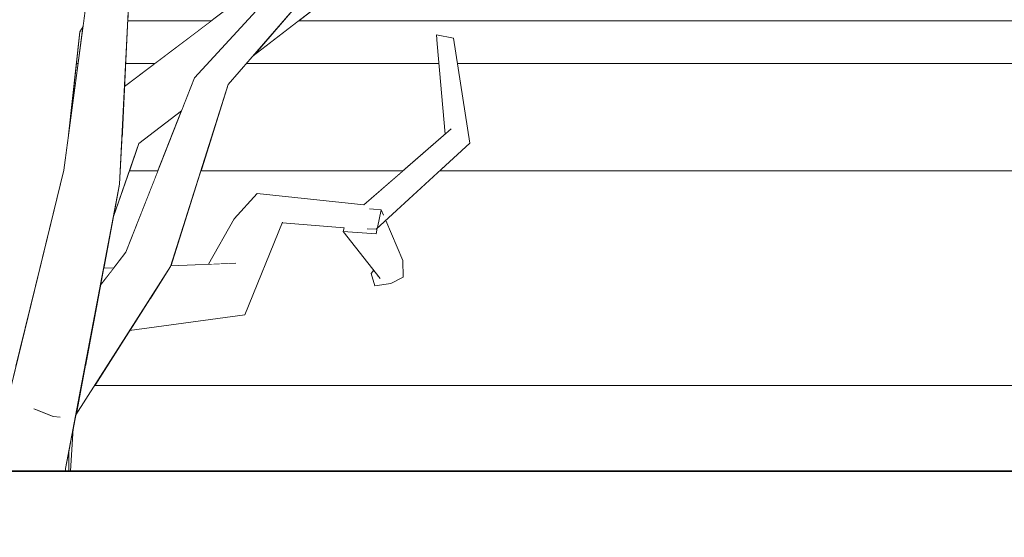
# Model space of a CAD drawing. Extents: x -289599 to -184549, y 66678 to 295474.
# Tile 121 of 256: x -267168 to -266939, y 71498 to 71619. Entities that reach past the tile are written whole.
import ezdxf

# ---------------------------------------------------------------- set-up
doc = ezdxf.new("R2010")
doc.units = 0
doc.header["$MEASUREMENT"] = 0
doc.linetypes.add('Wipeout_Contour', pattern=[1000, 0, -1000])
for name, color, linetype in [('arch drzewa', 8, 'Continuous'), ('Model stropy', 8, 'Continuous'), ('Model Ściany', 8, 'Continuous')]:
    doc.layers.add(name, color=color, linetype=linetype)
for name, color, linetype, lineweight in [('arch drzewa_Nr_Pióra__4', 8, 'Continuous', 9), ('Model stropy_Nr_Pióra__26', 8, 'Continuous', 35), ('Model Ściany_Nr_Pióra__7', 8, 'Continuous', 13)]:
    doc.layers.add(name, color=color, linetype=linetype, lineweight=lineweight)

msp = doc.modelspace()

# ---------------------------------------------------------------- wipeouts: each hides what was drawn before it
at = {"color": 254, "linetype": 'Wipeout_Contour', "lineweight": 0, "ltscale": 1295359.791166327}
msp.add_wipeout([(-267164.07, 71560.35), (-267170.12, 71547.64), (-267169.35, 71537.6), (-267163.61, 71560.9)], dxfattribs=at).dxf.layer = 'arch drzewa'
at = {"color": 254, "linetype": 'Wipeout_Contour', "lineweight": 0, "ltscale": 155815580.5429485}
msp.add_wipeout([(-266554.89, 73918.5), (-267404.89, 73918.5), (-267404.89, 71750.74), (-267394.05, 71748.38), (-267372.77, 71719.53), (-267373.64, 71718.42), (-267361.77, 71703.3), (-267362.86, 71707.49), (-267359.04, 71708.25), (-267358.29, 71705.38), (-267355.17, 71695.54), (-267346.43, 71685.62), (-267240.2, 71631.77), (-267227.65, 71618.5), (-267218.17, 71618.5), (-267220.21, 71620.82), (-267247.35, 71650.22), (-267302.21, 71663.9), (-267344.56, 71705.32), (-267344.38, 71705.62), (-267342.13, 71706.97), (-267301.15, 71667.98), (-267250.39, 71657.3), (-267251.23, 71718.8), (-267273.59, 71740.57), (-267303.22, 71763.94), (-267315.77, 71793.44), (-267312.12, 71795.22), (-267299.06, 71767.03), (-267278.28, 71751.59), (-267300.51, 71793.47), (-267299.07, 71794.08), (-267295.74, 71795.05), (-267269.02, 71744.71), (-267267.61, 71743.65), (-267242.21, 71719.01), (-267240.22, 71656.11), (-267209.85, 71623.74), (-267192.15, 71653.85), (-267191.46, 71694.71), (-267193.92, 71714.07), (-267240.91, 71785.35), (-267259.73, 71812.62), (-267259.88, 71812.93), (-267260.8, 71812.82), (-267270.86, 71824.37), (-267270.54, 71828.28), (-267284.76, 71838.86), (-267339.96, 71858.73), (-267360.22, 71897.52), (-267358.39, 71899.45), (-267355.97, 71898.67), (-267336.95, 71862.09), (-267284.5, 71844.32), (-267289.83, 71884.07), (-267289.74, 71884.6), (-267318.21, 71914.64), (-267315.25, 71916.35), (-267314.75, 71916.33), (-267285.4, 71886.11), (-267266.24, 71880.37), (-267263.37, 71892.41), (-267272.23, 71900.47), (-267271.16, 71917.53), (-267290.97, 71936.41), (-267293.6, 71962.94), (-267291, 71964.16), (-267288.75, 71963.13), (-267285.82, 71939.03), (-267270.75, 71924.2), (-267270.15, 71933.8), (-267268.22, 71934.27), (-267266.08, 71933.72), (-267266.79, 71920.31), (-267258.08, 71911.73), (-267250.14, 71948.8), (-267246.25, 71948.52), (-267246.21, 71946.67), (-267254.45, 71908.17), (-267252.47, 71906.21), (-267255.44, 71892.9), (-267227.55, 71869.33), (-267227.88, 71868.89), (-267227.73, 71868.84), (-267199.86, 71820.83), (-267198.77, 71802.23), (-267191.78, 71821.78), (-267221.92, 71864.2), (-267221.25, 71864.62), (-267218.99, 71865.53), (-267189.25, 71824.28), (-267188.66, 71858.3), (-267186.39, 71900.82), (-267222.82, 71986.56), (-267226.45, 71988.74), (-267224.64, 71990.83), (-267225.42, 71992.67), (-267229.06, 71999.34), (-267272.8, 72049.63), (-267294.95, 72051.63), (-267299.19, 72053.27), (-267330.73, 72076.07), (-267343.97, 72085.11), (-267390.39, 72099.59), (-267391.71, 72101.29), (-267389.57, 72103.42), (-267341.07, 72088.55), (-267328.2, 72079.46), (-267355.07, 72117.93), (-267355.02, 72119.18), (-267352.4, 72119.92), (-267325.31, 72083.33), (-267285.03, 72065.32), (-267313.51, 72104.32), (-267306.83, 72136.48), (-267310, 72141.1), (-267327.38, 72176.11), (-267325.58, 72177.05), (-267323.15, 72177.38), (-267308.13, 72149.23), (-267310.21, 72162.07), (-267306.83, 72162.95), (-267306.13, 72162.19), (-267303.17, 72145.56), (-267301.81, 72139.09), (-267289.28, 72122.03), (-267288.79, 72176.46), (-267286.85, 72176.89), (-267283.45, 72176.62), (-267284, 72114.84), (-267282.59, 72112.92), (-267248.87, 72053.1), (-267227.3, 72017.9), (-267229.32, 72048.9), (-267234.21, 72057.74), (-267236.98, 72061.01), (-267236.23, 72061.39), (-267250.28, 72086.77), (-267235.32, 72122.05), (-267228.73, 72157.87), (-267226.96, 72157.71), (-267226.37, 72157.6), (-267231.84, 72121.2), (-267245.33, 72088.35), (-267221.6, 72049.35), (-267221.55, 72048.99), (-267211.02, 72036.52), (-267224.99, 72066.7), (-267224.1, 72068.76), (-267220.34, 72068.94), (-267201.46, 72030.94), (-267205.13, 72046.01), (-267195.1, 72076.44), (-267196.57, 72076.37), (-267206.31, 72140.08), (-267220.79, 72182.17), (-267261.46, 72212.28), (-267294.12, 72221.23), (-267319.97, 72232.76), (-267344.72, 72248.99), (-267344.79, 72250.7), (-267342.36, 72251.89), (-267333.53, 72246.52), (-267331.86, 72248.22), (-267298.25, 72228.87), (-267290.01, 72225.52), (-267254.88, 72216.58), (-267222.76, 72193.85), (-267222.2, 72195.52), (-267234.49, 72228.61), (-267245.6, 72271.62), (-267248.78, 72301.27), (-267253.4, 72320.74), (-267256.92, 72334.03), (-267253.03, 72334.74), (-267252.42, 72333.68), (-267249.6, 72323.21), (-267243.96, 72304.25), (-267241.52, 72291.07), (-267237.66, 72316.17), (-267238.19, 72317.91), (-267243.11, 72323.08), (-267243.33, 72324.09), (-267240.09, 72325.73), (-267238.94, 72324.52), (-267238.64, 72324.84), (-267235.21, 72324.9), (-267233.47, 72318.76), (-267214.98, 72299.28), (-267212.2, 72333.19), (-267228.57, 72363.86), (-267226.03, 72365.13), (-267223.67, 72365.28), (-267206.11, 72332.9), (-267209.66, 72295.36), (-267181.01, 72258.39), (-267178.26, 72278.79), (-267178.28, 72280.56), (-267178.35, 72284.63), (-267179.79, 72286.84), (-267179.94, 72286.81), (-267180.16, 72287.39), (-267183.64, 72292.7), (-267184.72, 72299.54), (-267191.01, 72316.29), (-267194.12, 72352.21), (-267184.49, 72379.66), (-267181.78, 72379.12), (-267181.77, 72378.98), (-267190.2, 72352.49), (-267187.39, 72328.96), (-267186.13, 72329.22), (-267184.86, 72328.42), (-267179.85, 72303.15), (-267178.59, 72300.2), (-267179.23, 72341.99), (-267177.86, 72342.19), (-267175.84, 72342.16), (-267175.19, 72341.94), (-267175, 72335.45), (-267173.66, 72368.41), (-267171.45, 72368.51), (-267169.93, 72368.3), (-267170.4, 72322.65), (-267172.58, 72296.58), (-267157.45, 72312.87), (-267146.23, 72345.54), (-267142.87, 72345.09), (-267142.7, 72343.88), (-267152.89, 72309.78), (-267168.83, 72291.03), (-267169.46, 72282.3), (-267162.43, 72272.66), (-267162.33, 72257.61), (-267158.59, 72264.2), (-267152.34, 72309.05), (-267150.13, 72308.95), (-267148.64, 72308.74), (-267154.24, 72262.49), (-267162.27, 72247.35), (-267162.2, 72236.68), (-267135.6, 72265.25), (-267135.28, 72293), (-267131.42, 72293.3), (-267130.76, 72291.44), (-267131, 72270.18), (-267128.51, 72272.86), (-267122.12, 72299.75), (-267099.47, 72329.42), (-267097.98, 72329.77), (-267095.06, 72328.15), (-267116.44, 72300.44), (-267122.1, 72279.04), (-267096.71, 72303.64), (-267093.97, 72302.24), (-267092.55, 72300.96), (-267124.41, 72270.08), (-267124.47, 72270.11), (-267124.52, 72269.93), (-267131.09, 72262.5), (-267131.28, 72246.32), (-267091.76, 72275.06), (-267087.49, 72308.02), (-267082.99, 72307.8), (-267087.45, 72272.08), (-267129.48, 72240.53), (-267142.14, 72203.78), (-267139.97, 72201.92), (-267147.29, 72188.82), (-267148.25, 72186.05), (-267098.87, 72200.54), (-267078.78, 72244.31), (-267027.3, 72275.39), (-267024.95, 72273.24), (-267024.95, 72272.56), (-267073.28, 72242.57), (-267095.96, 72194.42), (-267152.29, 72175.83), (-267164.36, 72157.23), (-267164.31, 72155.32), (-267165.61, 72155.31), (-267166.47, 72153.98), (-267171.79, 72130.46), (-267171.79, 72129.72), (-267171.62, 72125.13), (-267168.64, 72128.16), (-267165.27, 72149.83), (-267163.68, 72151.86), (-267160.07, 72150.82), (-267162.38, 72127.73), (-267163.89, 72124.2), (-267171.23, 72114.39), (-267170.51, 72094.67), (-267170.45, 72094.54), (-267170.5, 72094.53), (-267169.08, 72055.64), (-267168.01, 72028.93), (-267166.71, 72022.75), (-267167.75, 72022.59), (-267166.11, 71981.58), (-267165.41, 71946.78), (-267160.96, 71940.17), (-267154.78, 71925.2), (-267157.32, 71971.72), (-267159.94, 72001.28), (-267163.82, 72055.82), (-267163.84, 72063.1), (-267164.32, 72077.48), (-267161.37, 72077.66), (-267160.94, 72076.85), (-267160.23, 72062.48), (-267159.66, 72054.84), (-267155.89, 72020.36), (-267152.04, 72041.87), (-267148.7, 72041.69), (-267146.72, 72041.2), (-267153.84, 72001.51), (-267153.6, 71999.34), (-267148.41, 71971.27), (-267141.73, 71910.81), (-267130.2, 71936.36), (-267124.65, 71946.44), (-267123.81, 71972.6), (-267099.22, 72018.98), (-267098.65, 72019.15), (-267098.69, 72019.63), (-267084.29, 72036.06), (-267073.32, 72053.32), (-267078.55, 72078.81), (-267075.93, 72079.42), (-267074.82, 72078.73), (-267070.47, 72057.8), (-267070.42, 72057.89), (-267056.61, 72091.8), (-267054.99, 72091.74), (-267051.8, 72090.79), (-267064.65, 72056.13), (-267068.73, 72049.4), (-267068.15, 72046.6), (-267077.33, 72035.21), (-267084.67, 72023.1), (-267062.19, 72029.47), (-267052.81, 72062.94), (-267048.42, 72062.22), (-267056.35, 72031.13), (-267054.58, 72031.63), (-267045.99, 72038.91), (-267032.16, 72051.01), (-267031.42, 72050.54), (-267020.35, 72062.61), (-267018.61, 72062.89), (-267015.99, 72061.06), (-267043.56, 72030.26), (-267052.71, 72027.73), (-267061.55, 72019.78), (-267080, 71992.99), (-267093.88, 71952.99), (-267084.28, 71961.07), (-267024.01, 71996.91), (-266998.65, 72044.15), (-266995.15, 72044.03), (-266993.91, 72042.09), (-267016.92, 71999.22), (-266957.08, 72017.32), (-266950.39, 72026.42), (-266930.3, 72054.71), (-266929.29, 72055.13), (-266926.46, 72053.39), (-266955.35, 72013.46), (-267019.39, 71992.96), (-267077.74, 71956.54), (-267099.7, 71936.7), (-267122.83, 71887.39), (-267126.74, 71865.63), (-267122.46, 71858.86), (-267124.14, 71868.46), (-267123.09, 71869.81), (-267120.43, 71869.49), (-267116.24, 71849), (-267114.26, 71845.88), (-267113.12, 71833.76), (-267112.64, 71831.42), (-267110.74, 71828.86), (-267105.17, 71849.14), (-267096.58, 71873.38), (-267095.7, 71875.13), (-267103.9, 71925.7), (-267100.53, 71926.23), (-267098.59, 71926.05), (-267091.65, 71883.21), (-267088.61, 71889.26), (-267081.24, 71913.31), (-267079.73, 71914.34), (-267076.87, 71912.94), (-267083.05, 71888.5), (-267089.79, 71871.89), (-267096.95, 71847.35), (-267104.1, 71819.91), (-267089.95, 71800.84), (-267077.85, 71836.95), (-267075.72, 71865.5), (-267049.63, 71904.05), (-267046.66, 71904.73), (-267045.7, 71902.48), (-267069.99, 71865.23), (-267070.6, 71836.16), (-267084.05, 71795.41), (-267080.14, 71787.89), (-267071.36, 71794.68), (-267054.59, 71808.43), (-267020.67, 71856.61), (-266986.06, 71878.82), (-266961.97, 71898.35), (-266959.13, 71896.29), (-266959.16, 71896.03), (-266960.68, 71894.8), (-266957.88, 71893.41), (-266958.11, 71891.29), (-267015.33, 71854.49), (-267048.81, 71806.87), (-267049.88, 71805.29), (-267051.19, 71803.49), (-267065.12, 71792.28), (-267077.11, 71782.06), (-267065.43, 71759.6), (-267041.15, 71802.36), (-267006.62, 71809.79), (-266983.4, 71843.27), (-266981.1, 71846.61), (-266980.61, 71847.28), (-266977.96, 71846.19), (-266980.37, 71842.76), (-267005.92, 71805.89), (-267036.06, 71799.94), (-267061.32, 71751.7), (-267059.69, 71748.58), (-267084.57, 71725.32), (-267053.86, 71730.73), (-267053.04, 71734.58), (-267021.97, 71756.89), (-267022.42, 71761.76), (-267023.39, 71770.12), (-267018.27, 71780.21), (-267014.6, 71780.62), (-267013.67, 71778.06), (-267017.46, 71767.62), (-267017.43, 71767.43), (-267016.39, 71760.9), (-267013.83, 71762.74), (-267011.35, 71761.13), (-267003.93, 71766.63), (-266968.16, 71773.45), (-266967.24, 71771.32), (-266967.8, 71770.63), (-267001.07, 71763.75), (-267015.13, 71753.08), (-267010.16, 71722.03), (-266957.77, 71737.3), (-266948.96, 71765.07), (-266943.45, 71764.4), (-266953.72, 71733.42), (-266957.11, 71732.26), (-266960.48, 71731.26), (-267010.07, 71715.44), (-267010.24, 71715.32), (-267010.34, 71714.69), (-267011.17, 71714.7), (-267050.84, 71688.31), (-267064.82, 71648.11), (-267103.31, 71618.5), (-266554.89, 71618.5), (-266554.89, 71746.14), (-266591.22, 71757.06), (-266615, 71786), (-266612.08, 71787.59), (-266610.19, 71788.38), (-266589.22, 71762.37), (-266564.6, 71755.4), (-266564.32, 71757.04), (-266563.13, 71758.14), (-266554.89, 71756.58)], dxfattribs=at).dxf.layer = 'Model Ściany'
at = {"color": 254, "linetype": 'Wipeout_Contour', "lineweight": 0, "ltscale": 1295367.048924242}
msp.add_wipeout([(-267156.76, 71593.08), (-267153.57, 71617.14), (-267154.3, 71615.93), (-267156.76, 71593.34)], dxfattribs=at).dxf.layer = 'Model Ściany'
at = {"color": 254, "linetype": 'Wipeout_Contour', "lineweight": 0, "ltscale": 2264272.251368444}
msp.add_wipeout([(-267155.84, 71523.57), (-267156.47, 71513.5), (-266299.98, 71513.5), (-266299.98, 71513.6), (-266312.32, 71533.5), (-267150.89, 71533.5), (-267155.25, 71526.68)], dxfattribs=at).dxf.layer = 'Model Ściany'

# ---------------------------------------------------------------- next in the draw order: wipeouts: each hides what was drawn before it
at = {"color": 254, "linetype": 'Wipeout_Contour', "lineweight": 0, "ltscale": 1295454.968528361}
msp.add_wipeout([(-267160.17, 71641.63), (-267177.29, 71641.28), (-267175.38, 71616.32), (-267174.85, 71618.96)], dxfattribs=at).dxf.layer = 'arch drzewa'
at = {"color": 254, "linetype": 'Wipeout_Contour', "lineweight": 0, "ltscale": 971521.416474}
msp.add_wipeout([(-267156.76, 71593.34), (-267156.92, 71591.92), (-267156.76, 71593.08)], dxfattribs=at).dxf.layer = 'arch drzewa'
at = {"color": 254, "linetype": 'Wipeout_Contour', "lineweight": 0, "ltscale": 1294718.365528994}
msp.add_wipeout([(-266429.89, 71513.5), (-267629.89, 71513.5), (-267629.89, 71363.5), (-266429.89, 71363.5)], dxfattribs=at).dxf.layer = 'Model stropy'
at = {"color": 254, "linetype": 'Wipeout_Contour', "lineweight": 0, "ltscale": 7447493.404961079}
msp.add_wipeout([(-267143.06, 71620.45), (-267143.15, 71618.5), (-267123.7, 71618.5), (-267096.18, 71639.34), (-267084.25, 71652.3), (-267081.11, 71651.65), (-267080.6, 71651.14), (-267073.64, 71656.42), (-267061.8, 71689.54), (-267062.51, 71689.74), (-267055.02, 71725.25), (-267092.9, 71717.53), (-267093.29, 71717.16), (-267119.48, 71673.71), (-267114.31, 71671.98), (-267090.4, 71681.77), (-267088.35, 71681.57), (-267087.61, 71679.79), (-267112.51, 71668.69), (-267116.15, 71668.4), (-267121.88, 71669.73), (-267141.07, 71637.89), (-267141.67, 71634.44)], dxfattribs=at).dxf.layer = 'Model Ściany'
at = {"color": 254, "linetype": 'Wipeout_Contour', "lineweight": 0, "ltscale": 5502415.48624022}
msp.add_wipeout([(-267142.72, 71546.3), (-267150.89, 71533.5), (-266479.89, 71533.5), (-266479.89, 71583.5), (-266529.89, 71583.5), (-267070.5, 71583.5), (-267083.04, 71571.97), (-267079.06, 71562.64), (-267078.97, 71558.72), (-267081.85, 71557.27), (-267085.6, 71556.67), (-267086.4, 71559.56), (-267085.87, 71560.31), (-267092.93, 71569.35), (-267092.74, 71570.23), (-267107.13, 71571.39), (-267115.85, 71549.97)], dxfattribs=at).dxf.layer = 'Model Ściany'

# ---------------------------------------------------------------- next in the draw order: wipeouts: each hides what was drawn before it
at = {"color": 254, "linetype": 'Wipeout_Contour', "lineweight": 0, "ltscale": 1295318.321977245}
msp.add_wipeout([(-267167.81, 71517.52), (-267167.5, 71513.5), (-267163.17, 71513.5), (-267163.22, 71514.71)], dxfattribs=at).dxf.layer = 'arch drzewa'
at = {"color": 254, "linetype": 'Wipeout_Contour', "lineweight": 0, "ltscale": 1295286.67057249}
msp.add_wipeout([(-267157.69, 71513.5), (-267156.91, 71513.5), (-267156.9, 71517.98), (-267157.63, 71514.13)], dxfattribs=at).dxf.layer = 'arch drzewa'
at = {"color": 254, "linetype": 'Wipeout_Contour', "lineweight": 0, "ltscale": 971477.776385}
msp.add_wipeout([(-267143.92, 71603.19), (-267123.7, 71618.5), (-267143.15, 71618.5)], dxfattribs=at).dxf.layer = 'Model Ściany'
at = {"color": 254, "linetype": 'Wipeout_Contour', "lineweight": 0, "ltscale": 1942934.648034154}
msp.add_wipeout([(-267148.78, 71560.8), (-267146.39, 71560.89), (-267143.58, 71564.56), (-267136.14, 71583.5), (-267142.78, 71583.5), (-267146.49, 71572.85)], dxfattribs=at).dxf.layer = 'Model Ściany'
at = {"color": 254, "linetype": 'Wipeout_Contour', "lineweight": 0, "ltscale": 2266542.864052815}
msp.add_wipeout([(-267126.14, 71583.5), (-267133.14, 71561.39), (-267124.31, 71561.73), (-267118.37, 71572.29), (-267112.96, 71578.19), (-267088.16, 71575.61), (-267079.07, 71583.5)], dxfattribs=at).dxf.layer = 'Model Ściany'

# ---------------------------------------------------------------- next in the draw order: wipeouts: each hides what was drawn before it
at = {"color": 254, "linetype": 'Wipeout_Contour', "lineweight": 0, "ltscale": 3238410.083340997}
msp.add_wipeout([(-267177.9, 71535.95), (-267178.02, 71513.5), (-267167.5, 71513.5), (-267167.81, 71517.52), (-267173.27, 71521.66), (-267169.35, 71537.6), (-267170.12, 71547.64), (-267176.56, 71535.8), (-267177.52, 71535.38), (-267177.88, 71535.65)], dxfattribs=at).dxf.layer = 'arch drzewa'
at = {"color": 254, "linetype": 'Wipeout_Contour', "lineweight": 0, "ltscale": 1295298.101230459}
msp.add_wipeout([(-267163.22, 71514.71), (-267163.17, 71513.5), (-267157.69, 71513.5), (-267157.63, 71514.13)], dxfattribs=at).dxf.layer = 'arch drzewa'
at = {"color": 254, "linetype": 'Wipeout_Contour', "lineweight": 0, "ltscale": 4208031.297523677}
msp.add_wipeout([(-267126.14, 71583.5), (-267079.07, 71583.5), (-267069.18, 71592.09), (-267071.04, 71613.11), (-267071.22, 71615.21), (-267067.27, 71614.42), (-267063.46, 71589.98), (-267070.5, 71583.5), (-266554.89, 71583.5), (-266554.89, 71618.5), (-267103.31, 71618.5), (-267113.93, 71610.34), (-267119.78, 71603.59)], dxfattribs=at).dxf.layer = 'Model Ściany'
at = {"color": 254, "linetype": 'Wipeout_Contour', "lineweight": 0, "ltscale": 1295281.874255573}
msp.add_wipeout([(-267142.78, 71583.5), (-267136.14, 71583.5), (-267130.65, 71597.47), (-267140.57, 71589.85)], dxfattribs=at).dxf.layer = 'Model Ściany'

# ---------------------------------------------------------------- next in the draw order: wipeouts: each hides what was drawn before it
at = {"color": 254, "linetype": 'Wipeout_Contour', "lineweight": 0, "ltscale": 971486.622746}
msp.add_wipeout([(-267145.06, 71580.42), (-267158.01, 71583.65), (-267157.63, 71514.13)], dxfattribs=at).dxf.layer = 'arch drzewa'

# ---------------------------------------------------------------- next in the draw order: wipeouts: each hides what was drawn before it
at = {"color": 254, "linetype": 'Wipeout_Contour', "lineweight": 0, "ltscale": 971503.564495}
msp.add_wipeout([(-267145.06, 71580.42), (-267143.06, 71620.45), (-267153.01, 71621.43)], dxfattribs=at).dxf.layer = 'arch drzewa'
at = {"color": 254, "linetype": 'Wipeout_Contour', "lineweight": 0, "ltscale": 1295268.885914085}
msp.add_wipeout([(-267155.18, 71527.07), (-267155.25, 71526.68), (-267133.2, 71561.19), (-267137.57, 71561.99)], dxfattribs=at).dxf.layer = 'arch drzewa'
at = {"color": 254, "linetype": 'Wipeout_Contour', "lineweight": 0, "ltscale": 971480.737853}
msp.add_wipeout([(-267158.91, 71528.72), (-267160.49, 71526.26), (-267158.98, 71526.1)], dxfattribs=at).dxf.layer = 'arch drzewa'
at = {"color": 254, "linetype": 'Wipeout_Contour', "lineweight": 0, "ltscale": 1295285.500204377}
msp.add_wipeout([(-267156.91, 71513.5), (-267156.47, 71513.5), (-267155.84, 71523.57), (-267156.9, 71517.98)], dxfattribs=at).dxf.layer = 'arch drzewa'

# ---------------------------------------------------------------- next in the draw order: linework, layer by layer
at = {"layer": 'arch drzewa_Nr_Pióra__4', "linetype": 'Continuous'}
for p, q in [((-267156.47, 71513.5), (-267155.84, 71523.57)), ((-267156.91, 71513.5), (-267156.9, 71517.98)), ((-267157.69, 71513.5), (-267157.63, 71514.13))]:
    msp.add_line(p, q, dxfattribs=at)
at = {"layer": 'Model stropy_Nr_Pióra__26', "linetype": 'Continuous'}
msp.add_line((-267629.89, 71513.5), (-266429.89, 71513.5), dxfattribs=at)

# ---------------------------------------------------------------- next in the draw order: wipeouts: each hides what was drawn before it
at = {"color": 254, "linetype": 'Wipeout_Contour', "lineweight": 0, "ltscale": 971508.462309}
msp.add_wipeout([(-267153.01, 71621.43), (-267158.01, 71583.65), (-267145.06, 71580.42)], dxfattribs=at).dxf.layer = 'arch drzewa'
at = {"color": 254, "linetype": 'Wipeout_Contour', "lineweight": 0, "ltscale": 971427.688913}
msp.add_wipeout([(-267133.2, 71561.19), (-267119.78, 71603.59), (-267123.11, 71605.24)], dxfattribs=at).dxf.layer = 'arch drzewa'
at = {"color": 254, "linetype": 'Wipeout_Contour', "lineweight": 0, "ltscale": 971459.641149}
msp.add_wipeout([(-267155.18, 71527.07), (-267137.57, 71561.99), (-267153.17, 71537.67)], dxfattribs=at).dxf.layer = 'arch drzewa'
at = {"color": 254, "linetype": 'Wipeout_Contour', "lineweight": 0, "ltscale": 971481.73368}
msp.add_wipeout([(-267160.49, 71526.26), (-267158.91, 71528.72), (-267159.46, 71528.6)], dxfattribs=at).dxf.layer = 'arch drzewa'

# ---------------------------------------------------------------- next in the draw order: linework, layer by layer
at = {"layer": 'Model Ściany_Nr_Pióra__7', "linetype": 'Continuous'}
msp.add_line((-267150.89, 71533.5), (-266479.89, 71533.5), dxfattribs=at)

# ---------------------------------------------------------------- next in the draw order: wipeouts: each hides what was drawn before it
at = {"color": 254, "linetype": 'Wipeout_Contour', "lineweight": 0, "ltscale": 971369.35723}
msp.add_wipeout([(-267119.78, 71603.59), (-267079.5, 71650.07), (-267082.63, 71650.72)], dxfattribs=at).dxf.layer = 'arch drzewa'
at = {"color": 254, "linetype": 'Wipeout_Contour', "lineweight": 0, "ltscale": 1295281.600633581}
msp.add_wipeout([(-267151.44, 71546.75), (-267153.17, 71537.67), (-267137.57, 71561.99), (-267143.58, 71564.56)], dxfattribs=at).dxf.layer = 'arch drzewa'
at = {"color": 254, "linetype": 'Wipeout_Contour', "lineweight": 0, "ltscale": 971487.445467}
msp.add_wipeout([(-267164.87, 71528.01), (-267160.49, 71526.26), (-267159.46, 71528.6)], dxfattribs=at).dxf.layer = 'arch drzewa'

# ---------------------------------------------------------------- next in the draw order: linework, layer by layer
at = {"layer": 'arch drzewa_Nr_Pióra__4', "linetype": 'Continuous'}
for p, q in [((-267160.49, 71526.26), (-267165.06, 71528.08)), ((-267158.92, 71526.09), (-267160.49, 71526.26))]:
    msp.add_line(p, q, dxfattribs=at)

# ---------------------------------------------------------------- next in the draw order: wipeouts: each hides what was drawn before it
at = {"color": 254, "linetype": 'Wipeout_Contour', "lineweight": 0, "ltscale": 1943058.247432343}
msp.add_wipeout([(-267168.86, 71611.84), (-267164.07, 71560.35), (-267163.61, 71560.9), (-267158.01, 71583.65), (-267156.92, 71591.92), (-267154.3, 71615.93)], dxfattribs=at).dxf.layer = 'arch drzewa'
at = {"color": 254, "linetype": 'Wipeout_Contour', "lineweight": 0, "ltscale": 971434.115612}
msp.add_wipeout([(-267123.11, 71605.24), (-267137.57, 71561.99), (-267133.2, 71561.19)], dxfattribs=at).dxf.layer = 'arch drzewa'
at = {"color": 254, "linetype": 'Wipeout_Contour', "lineweight": 0, "ltscale": 1295291.945884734}
msp.add_wipeout([(-267151.26, 71547.73), (-267151.44, 71546.75), (-267143.58, 71564.56), (-267149.54, 71556.79)], dxfattribs=at).dxf.layer = 'arch drzewa'

# ---------------------------------------------------------------- next in the draw order: linework, layer by layer
at = {"layer": 'arch drzewa_Nr_Pióra__4', "linetype": 'Continuous'}
msp.add_line((-267156.76, 71593.08), (-267156.76, 71593.34), dxfattribs=at)
at = {"layer": 'Model Ściany_Nr_Pióra__7', "linetype": 'Continuous'}
msp.add_line((-267155.11, 71608.5), (-267154.72, 71608.5), dxfattribs=at)

# ---------------------------------------------------------------- next in the draw order: wipeouts: each hides what was drawn before it
at = {"color": 254, "linetype": 'Wipeout_Contour', "lineweight": 0, "ltscale": 971530.216994}
msp.add_wipeout([(-267153.52, 71617.55), (-267154.3, 71615.93), (-267153.57, 71617.14)], dxfattribs=at).dxf.layer = 'arch drzewa'
at = {"color": 254, "linetype": 'Wipeout_Contour', "lineweight": 0, "ltscale": 1619229.593239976}
msp.add_wipeout([(-267168.86, 71611.84), (-267177.52, 71535.38), (-267176.56, 71535.8), (-267170.12, 71547.64), (-267164.07, 71560.35)], dxfattribs=at).dxf.layer = 'arch drzewa'
at = {"color": 254, "linetype": 'Wipeout_Contour', "lineweight": 0, "ltscale": 971440.061122}
msp.add_wipeout([(-267137.57, 71561.99), (-267123.11, 71605.24), (-267127.61, 71605.22)], dxfattribs=at).dxf.layer = 'arch drzewa'
at = {"color": 254, "linetype": 'Wipeout_Contour', "lineweight": 0, "ltscale": 971471.393515}
msp.add_wipeout([(-267149.54, 71556.79), (-267146.39, 71560.89), (-267148.78, 71560.8)], dxfattribs=at).dxf.layer = 'arch drzewa'

# ---------------------------------------------------------------- next in the draw order: linework, layer by layer
at = {"layer": 'arch drzewa_Nr_Pióra__4', "linetype": 'Continuous'}
for p, q in [((-267173.3, 71521.54), (-267158.01, 71583.65)), ((-267148.78, 71560.8), (-267146.39, 71560.89))]:
    msp.add_line(p, q, dxfattribs=at)

# ---------------------------------------------------------------- next in the draw order: wipeouts: each hides what was drawn before it
at = {"color": 254, "linetype": 'Wipeout_Contour', "lineweight": 0, "ltscale": 971399.645035}
msp.add_wipeout([(-267082.63, 71650.72), (-267123.11, 71605.24), (-267119.78, 71603.59)], dxfattribs=at).dxf.layer = 'arch drzewa'
at = {"color": 254, "linetype": 'Wipeout_Contour', "lineweight": 0, "ltscale": 971449.448399}
msp.add_wipeout([(-267127.61, 71605.22), (-267143.58, 71564.56), (-267137.57, 71561.99)], dxfattribs=at).dxf.layer = 'arch drzewa'

# ---------------------------------------------------------------- next in the draw order: wipeouts: each hides what was drawn before it
at = {"color": 254, "linetype": 'Wipeout_Contour', "lineweight": 0, "ltscale": 971378.170089}
msp.add_wipeout([(-267123.11, 71605.24), (-267082.63, 71650.72), (-267084.25, 71652.3)], dxfattribs=at).dxf.layer = 'arch drzewa'
at = {"color": 254, "linetype": 'Wipeout_Contour', "lineweight": 0, "ltscale": 1295302.820970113}
msp.add_wipeout([(-267146.49, 71572.85), (-267140.57, 71589.85), (-267144.5, 71591.61), (-267145.06, 71580.42)], dxfattribs=at).dxf.layer = 'arch drzewa'
at = {"color": 254, "linetype": 'Wipeout_Contour', "lineweight": 0, "ltscale": 1295213.0837087}
msp.add_wipeout([(-267138.13, 71553.47), (-267142.72, 71546.3), (-267115.85, 71549.97), (-267117.99, 71561.97)], dxfattribs=at).dxf.layer = 'arch drzewa'

# ---------------------------------------------------------------- next in the draw order: linework, layer by layer
at = {"layer": 'arch drzewa_Nr_Pióra__4', "linetype": 'Continuous'}
for p, q in [((-267157.63, 71514.13), (-267145.06, 71580.42)), ((-267149.54, 71556.79), (-267143.58, 71564.56))]:
    msp.add_line(p, q, dxfattribs=at)
at = {"layer": 'Model Ściany_Nr_Pióra__7', "linetype": 'Continuous'}
msp.add_line((-267136.14, 71583.5), (-267142.78, 71583.5), dxfattribs=at)

# ---------------------------------------------------------------- next in the draw order: wipeouts: each hides what was drawn before it
at = {"color": 254, "linetype": 'Wipeout_Contour', "lineweight": 0, "ltscale": 971409.602525}
msp.add_wipeout([(-267084.25, 71652.3), (-267127.61, 71605.22), (-267123.11, 71605.24)], dxfattribs=at).dxf.layer = 'arch drzewa'
at = {"color": 254, "linetype": 'Wipeout_Contour', "lineweight": 0, "ltscale": 971455.850329}
msp.add_wipeout([(-267140.57, 71589.85), (-267130.65, 71597.47), (-267129.21, 71601.14)], dxfattribs=at).dxf.layer = 'arch drzewa'
at = {"color": 254, "linetype": 'Wipeout_Contour', "lineweight": 0, "ltscale": 971371.07249}
msp.add_wipeout([(-267112.96, 71578.19), (-267115.85, 71549.97), (-267107.08, 71571.52)], dxfattribs=at).dxf.layer = 'arch drzewa'
at = {"color": 254, "linetype": 'Wipeout_Contour', "lineweight": 0, "ltscale": 1295226.740843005}
msp.add_wipeout([(-267138.13, 71553.47), (-267117.99, 71561.97), (-267133.14, 71561.39), (-267133.2, 71561.19)], dxfattribs=at).dxf.layer = 'arch drzewa'

# ---------------------------------------------------------------- next in the draw order: linework, layer by layer
at = {"layer": 'arch drzewa_Nr_Pióra__4', "linetype": 'Continuous'}
msp.add_line((-267155.25, 71526.68), (-267133.2, 71561.19), dxfattribs=at)

# ---------------------------------------------------------------- next in the draw order: wipeouts: each hides what was drawn before it
at = {"color": 254, "linetype": 'Wipeout_Contour', "lineweight": 0, "ltscale": 1618902.656582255}
msp.add_wipeout([(-267079.5, 71650.07), (-267113.93, 71610.34), (-267064.82, 71648.11), (-267073.64, 71656.42), (-267079.76, 71650.32)], dxfattribs=at).dxf.layer = 'arch drzewa'
at = {"color": 254, "linetype": 'Wipeout_Contour', "lineweight": 0, "ltscale": 971379.33681}
msp.add_wipeout([(-267112.96, 71578.19), (-267117.99, 71561.97), (-267115.85, 71549.97)], dxfattribs=at).dxf.layer = 'arch drzewa'
at = {"color": 254, "linetype": 'Wipeout_Contour', "lineweight": 0, "ltscale": 971322.037095}
msp.add_wipeout([(-267107.08, 71571.52), (-267085.3, 71569.89), (-267088.16, 71575.61)], dxfattribs=at).dxf.layer = 'arch drzewa'

# ---------------------------------------------------------------- next in the draw order: linework, layer by layer
at = {"layer": 'arch drzewa_Nr_Pióra__4', "linetype": 'Continuous'}
msp.add_line((-267142.72, 71546.3), (-267115.85, 71549.97), dxfattribs=at)

# ---------------------------------------------------------------- next in the draw order: wipeouts: each hides what was drawn before it
at = {"color": 254, "linetype": 'Wipeout_Contour', "lineweight": 0, "ltscale": 1942904.149026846}
msp.add_wipeout([(-267144.5, 71591.61), (-267140.57, 71589.85), (-267129.21, 71601.14), (-267127.61, 71605.22), (-267096.18, 71639.34), (-267143.92, 71603.19)], dxfattribs=at).dxf.layer = 'arch drzewa'
at = {"color": 254, "linetype": 'Wipeout_Contour', "lineweight": 0, "ltscale": 971386.94051}
msp.add_wipeout([(-267118.37, 71572.29), (-267117.99, 71561.97), (-267112.96, 71578.19)], dxfattribs=at).dxf.layer = 'arch drzewa'

# ---------------------------------------------------------------- next in the draw order: linework, layer by layer
at = {"layer": 'arch drzewa_Nr_Pióra__4', "linetype": 'Continuous'}
for p, q in [((-267127.61, 71605.22), (-267084.25, 71652.3)), ((-267119.78, 71603.59), (-267079.5, 71650.07)), ((-267143.58, 71564.56), (-267127.61, 71605.22)), ((-267140.57, 71589.85), (-267130.65, 71597.47)), ((-267146.49, 71572.85), (-267140.57, 71589.85))]:
    msp.add_line(p, q, dxfattribs=at)
at = {"layer": 'Model Ściany_Nr_Pióra__7', "linetype": 'Continuous'}
for p, q in [((-267103.31, 71618.5), (-266554.89, 71618.5)), ((-267143.65, 71608.5), (-267136.9, 71608.5))]:
    msp.add_line(p, q, dxfattribs=at)

# ---------------------------------------------------------------- next in the draw order: wipeouts: each hides what was drawn before it
at = {"color": 254, "linetype": 'Wipeout_Contour', "lineweight": 0, "ltscale": 4209978.713093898}
msp.add_wipeout([(-267168.86, 71611.84), (-267154.3, 71615.93), (-267153.52, 71617.55), (-267153.01, 71621.43), (-267148.98, 71639.78), (-267147.29, 71642.06), (-267146.69, 71643.04), (-267146.93, 71643.09), (-267146.57, 71646.37), (-267146.65, 71646.88), (-267146.31, 71647.03), (-267146.41, 71647.78), (-267142.56, 71655.39)], dxfattribs=at).dxf.layer = 'arch drzewa'
at = {"color": 254, "linetype": 'Wipeout_Contour', "lineweight": 0, "ltscale": 971350.350915}
msp.add_wipeout([(-267112.96, 71578.19), (-267107.08, 71571.52), (-267088.16, 71575.61)], dxfattribs=at).dxf.layer = 'arch drzewa'
at = {"color": 254, "linetype": 'Wipeout_Contour', "lineweight": 0, "ltscale": 971394.61774}
msp.add_wipeout([(-267118.37, 71572.29), (-267124.31, 71561.73), (-267117.99, 71561.97)], dxfattribs=at).dxf.layer = 'arch drzewa'

# ---------------------------------------------------------------- next in the draw order: linework, layer by layer
at = {"layer": 'arch drzewa_Nr_Pióra__4', "linetype": 'Continuous'}
for p, q in [((-267133.2, 71561.19), (-267119.78, 71603.59)), ((-267112.96, 71578.19), (-267118.37, 71572.29)), ((-267112.96, 71578.19), (-267088.16, 71575.61)), ((-267124.31, 71561.73), (-267118.37, 71572.29)), ((-267133.14, 71561.39), (-267117.99, 71561.97))]:
    msp.add_line(p, q, dxfattribs=at)

# ---------------------------------------------------------------- next in the draw order: wipeouts: each hides what was drawn before it
at = {"color": 254, "linetype": 'Wipeout_Contour', "lineweight": 0, "ltscale": 2590764.055557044}
msp.add_wipeout([(-267168.86, 71611.84), (-267142.56, 71655.39), (-267141.69, 71657.1), (-267139.62, 71664.7), (-267146.38, 71652.48), (-267147.57, 71648.15), (-267147.94, 71648.08), (-267149.39, 71647.04)], dxfattribs=at).dxf.layer = 'arch drzewa'
at = {"color": 254, "linetype": 'Wipeout_Contour', "lineweight": 0, "ltscale": 1942651.638381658}
msp.add_wipeout([(-267107.13, 71571.39), (-267092.74, 71570.23), (-267092.74, 71570.26), (-267087.13, 71569.97), (-267085.3, 71569.89), (-267107.1, 71571.47)], dxfattribs=at).dxf.layer = 'arch drzewa'

# ---------------------------------------------------------------- next in the draw order: linework, layer by layer
at = {"layer": 'arch drzewa_Nr_Pióra__4', "linetype": 'Continuous'}
for p, q in [((-267143.92, 71603.19), (-267096.18, 71639.34)), ((-267145.06, 71580.42), (-267143.06, 71620.45))]:
    msp.add_line(p, q, dxfattribs=at)
at = {"layer": 'Model Ściany_Nr_Pióra__7', "linetype": 'Continuous'}
msp.add_line((-267143.15, 71618.5), (-267123.7, 71618.5), dxfattribs=at)

# ---------------------------------------------------------------- next in the draw order: wipeouts: each hides what was drawn before it
at = {"color": 254, "linetype": 'Wipeout_Contour', "lineweight": 0, "ltscale": 1619266.185911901}
msp.add_wipeout([(-267153.41, 71652.05), (-267174.85, 71618.96), (-267168.86, 71611.84), (-267149.39, 71647.04), (-267150.08, 71646.79)], dxfattribs=at).dxf.layer = 'arch drzewa'
at = {"color": 254, "linetype": 'Wipeout_Contour', "lineweight": 0, "ltscale": 971338.716594}
msp.add_wipeout([(-267107.08, 71571.52), (-267107.1, 71571.47), (-267085.3, 71569.89)], dxfattribs=at).dxf.layer = 'arch drzewa'

# ---------------------------------------------------------------- next in the draw order: linework, layer by layer
at = {"layer": 'arch drzewa_Nr_Pióra__4', "linetype": 'Continuous'}
for p, q in [((-267158.01, 71583.65), (-267153.01, 71621.43)), ((-267154.3, 71615.93), (-267153.57, 71617.14)), ((-267156.92, 71591.92), (-267154.3, 71615.93)), ((-267115.85, 71549.97), (-267107.08, 71571.52))]:
    msp.add_line(p, q, dxfattribs=at)

# ---------------------------------------------------------------- next in the draw order: wipeouts: each hides what was drawn before it
at = {"color": 254, "linetype": 'Wipeout_Contour', "lineweight": 0, "ltscale": 971268.873193}
msp.add_wipeout([(-267085.3, 71569.89), (-267063.46, 71589.98), (-267067.77, 71593.32)], dxfattribs=at).dxf.layer = 'arch drzewa'

# ---------------------------------------------------------------- next in the draw order: linework, layer by layer
at = {"layer": 'Model Ściany_Nr_Pióra__7', "linetype": 'Continuous'}
for p, q in [((-267079.07, 71583.5), (-267126.14, 71583.5)), ((-266529.89, 71583.5), (-267070.5, 71583.5))]:
    msp.add_line(p, q, dxfattribs=at)

# ---------------------------------------------------------------- next in the draw order: wipeouts: each hides what was drawn before it
at = {"color": 254, "linetype": 'Wipeout_Contour', "lineweight": 0, "ltscale": 971270.693325}
msp.add_wipeout([(-267063.46, 71589.98), (-267067.27, 71614.42), (-267071.22, 71615.21)], dxfattribs=at).dxf.layer = 'arch drzewa'
at = {"color": 254, "linetype": 'Wipeout_Contour', "lineweight": 0, "ltscale": 971279.540131}
msp.add_wipeout([(-267085.3, 71568.83), (-267078.97, 71558.72), (-267079.06, 71562.64)], dxfattribs=at).dxf.layer = 'arch drzewa'

# ---------------------------------------------------------------- next in the draw order: wipeouts: each hides what was drawn before it
at = {"color": 254, "linetype": 'Wipeout_Contour', "lineweight": 0, "ltscale": 971265.75807}
msp.add_wipeout([(-267071.22, 71615.21), (-267067.77, 71593.32), (-267063.46, 71589.98)], dxfattribs=at).dxf.layer = 'arch drzewa'
at = {"color": 254, "linetype": 'Wipeout_Contour', "lineweight": 0, "ltscale": 1295050.963474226}
msp.add_wipeout([(-267085.01, 71570.16), (-267085.3, 71568.83), (-267079.06, 71562.64), (-267083.04, 71571.97)], dxfattribs=at).dxf.layer = 'arch drzewa'

# ---------------------------------------------------------------- next in the draw order: linework, layer by layer
at = {"layer": 'Model Ściany_Nr_Pióra__7', "linetype": 'Continuous'}
msp.add_line((-267066.34, 71608.5), (-266554.89, 71608.5), dxfattribs=at)

# ---------------------------------------------------------------- next in the draw order: wipeouts: each hides what was drawn before it
at = {"color": 254, "linetype": 'Wipeout_Contour', "lineweight": 0, "ltscale": 971278.570406}
msp.add_wipeout([(-267067.77, 71593.32), (-267071.22, 71615.21), (-267071.04, 71613.11)], dxfattribs=at).dxf.layer = 'arch drzewa'
at = {"color": 254, "linetype": 'Wipeout_Contour', "lineweight": 0, "ltscale": 971295.115806}
msp.add_wipeout([(-267083.59, 71573.24), (-267084.1, 71574.43), (-267084.96, 71570.38)], dxfattribs=at).dxf.layer = 'arch drzewa'

# ---------------------------------------------------------------- next in the draw order: linework, layer by layer
at = {"layer": 'arch drzewa_Nr_Pióra__4', "linetype": 'Continuous'}
msp.add_line((-267067.27, 71614.42), (-267071.22, 71615.21), dxfattribs=at)

# ---------------------------------------------------------------- next in the draw order: wipeouts: each hides what was drawn before it
at = {"color": 254, "linetype": 'Wipeout_Contour', "lineweight": 0, "ltscale": 971271.243855}
msp.add_wipeout([(-267071.04, 71613.11), (-267069.18, 71592.09), (-267067.77, 71593.32)], dxfattribs=at).dxf.layer = 'arch drzewa'
at = {"color": 254, "linetype": 'Wipeout_Contour', "lineweight": 0, "ltscale": 971290.735318}
msp.add_wipeout([(-267092.93, 71569.35), (-267084.37, 71558.4), (-267078.97, 71558.72)], dxfattribs=at).dxf.layer = 'arch drzewa'

# ---------------------------------------------------------------- next in the draw order: linework, layer by layer
at = {"layer": 'arch drzewa_Nr_Pióra__4', "linetype": 'Continuous'}
for p, q in [((-267113.93, 71610.34), (-267064.82, 71648.11)), ((-267071.22, 71615.21), (-267071.04, 71613.11)), ((-267063.46, 71589.98), (-267067.27, 71614.42)), ((-267069.18, 71592.09), (-267071.04, 71613.11))]:
    msp.add_line(p, q, dxfattribs=at)
at = {"layer": 'Model Ściany_Nr_Pióra__7', "linetype": 'Continuous'}
msp.add_line((-267115.52, 71608.5), (-267070.63, 71608.5), dxfattribs=at)

# ---------------------------------------------------------------- next in the draw order: wipeouts: each hides what was drawn before it
at = {"color": 254, "linetype": 'Wipeout_Contour', "lineweight": 0, "ltscale": 971294.339188}
msp.add_wipeout([(-267078.97, 71558.72), (-267085.3, 71568.83), (-267092.93, 71569.35)], dxfattribs=at).dxf.layer = 'arch drzewa'

# ---------------------------------------------------------------- next in the draw order: wipeouts: each hides what was drawn before it
at = {"color": 254, "linetype": 'Wipeout_Contour', "lineweight": 0, "ltscale": 1942608.85341149}
msp.add_wipeout([(-267092.93, 71569.35), (-267085.3, 71568.83), (-267085.01, 71570.16), (-267085.3, 71569.89), (-267087.13, 71569.97), (-267092.74, 71570.26)], dxfattribs=at).dxf.layer = 'arch drzewa'
at = {"color": 254, "linetype": 'Wipeout_Contour', "lineweight": 0, "ltscale": 1295052.537935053}
msp.add_wipeout([(-267085.87, 71560.31), (-267086.4, 71559.56), (-267085.6, 71556.67), (-267085.08, 71559.3)], dxfattribs=at).dxf.layer = 'arch drzewa'

# ---------------------------------------------------------------- next in the draw order: linework, layer by layer
at = {"layer": 'arch drzewa_Nr_Pióra__4', "linetype": 'Continuous'}
for p, q in [((-267107.13, 71571.39), (-267092.74, 71570.23)), ((-267092.74, 71570.26), (-267092.93, 71569.35))]:
    msp.add_line(p, q, dxfattribs=at)

# ---------------------------------------------------------------- next in the draw order: wipeouts: each hides what was drawn before it
at = {"color": 254, "linetype": 'Wipeout_Contour', "lineweight": 0, "ltscale": 971298.651577}
msp.add_wipeout([(-267084.1, 71574.43), (-267086.78, 71574.62), (-267084.96, 71570.38)], dxfattribs=at).dxf.layer = 'arch drzewa'
at = {"color": 254, "linetype": 'Wipeout_Contour', "lineweight": 0, "ltscale": 971286.574248}
msp.add_wipeout([(-267085.08, 71559.3), (-267085.6, 71556.67), (-267084.37, 71558.4)], dxfattribs=at).dxf.layer = 'arch drzewa'

# ---------------------------------------------------------------- next in the draw order: linework, layer by layer
at = {"layer": 'arch drzewa_Nr_Pióra__4', "linetype": 'Continuous'}
for p, q in [((-267088.16, 71575.61), (-267067.77, 71593.32)), ((-267085.3, 71569.89), (-267063.46, 71589.98)), ((-267084.1, 71574.43), (-267086.86, 71574.62)), ((-267084.98, 71570.33), (-267084.1, 71574.43)), ((-267084.1, 71574.43), (-267083.57, 71573.2)), ((-267083.04, 71571.97), (-267079.06, 71562.64)), ((-267092.93, 71569.35), (-267085.3, 71568.83)), ((-267087.39, 71569.98), (-267085.3, 71569.89)), ((-267085.3, 71568.83), (-267085.01, 71570.16)), ((-267085.87, 71560.31), (-267086.4, 71559.56))]:
    msp.add_line(p, q, dxfattribs=at)

# ---------------------------------------------------------------- next in the draw order: wipeouts: each hides what was drawn before it
at = {"color": 254, "linetype": 'Wipeout_Contour', "lineweight": 0, "ltscale": 971282.781483}
msp.add_wipeout([(-267084.37, 71558.4), (-267085.6, 71556.67), (-267081.85, 71557.27)], dxfattribs=at).dxf.layer = 'arch drzewa'

# ---------------------------------------------------------------- next in the draw order: linework, layer by layer
at = {"layer": 'arch drzewa_Nr_Pióra__4', "linetype": 'Continuous'}
msp.add_line((-267086.4, 71559.56), (-267085.6, 71556.67), dxfattribs=at)

# ---------------------------------------------------------------- next in the draw order: wipeouts: each hides what was drawn before it
at = {"color": 254, "linetype": 'Wipeout_Contour', "lineweight": 0, "ltscale": 971277.083997}
msp.add_wipeout([(-267081.85, 71557.27), (-267078.97, 71558.72), (-267084.37, 71558.4)], dxfattribs=at).dxf.layer = 'arch drzewa'

# ---------------------------------------------------------------- next in the draw order: linework, layer by layer
at = {"layer": 'arch drzewa_Nr_Pióra__4', "linetype": 'Continuous'}
for p, q in [((-267092.93, 71569.35), (-267084.37, 71558.4)), ((-267078.97, 71558.72), (-267079.06, 71562.64)), ((-267085.6, 71556.67), (-267081.85, 71557.27)), ((-267078.97, 71558.72), (-267081.85, 71557.27))]:
    msp.add_line(p, q, dxfattribs=at)

doc.saveas('drawing.dxf')
